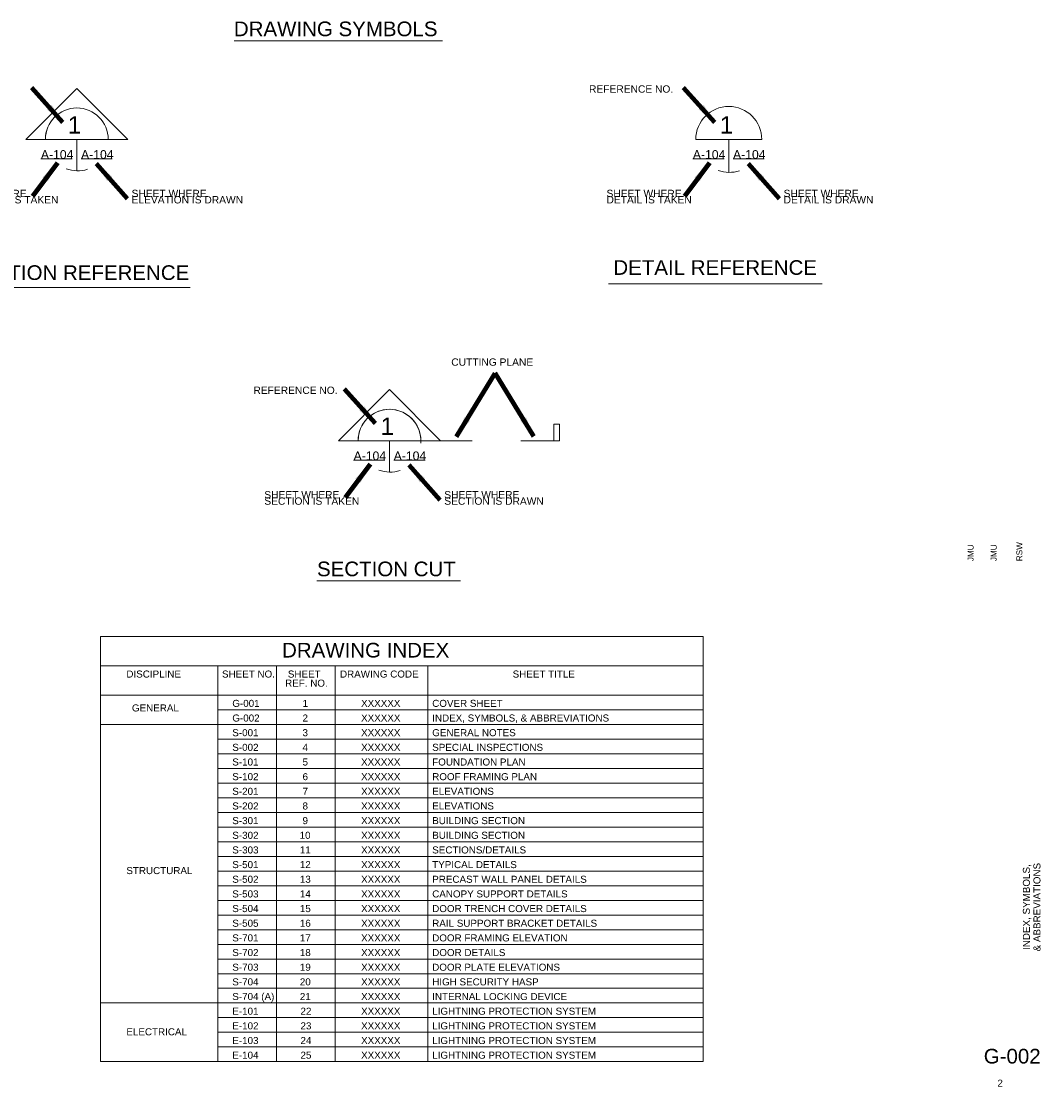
# Paper-space layout 'Layout1' of a CAD drawing. Header units: inches. Extents: x 6.2 to 32.4, y 1.7 to 19.9.
# Tile 2 of 2: x 15 to 32.4, y 1.7 to 19.8. Entities that reach past the tile are written whole.
import ezdxf
from ezdxf.enums import TextEntityAlignment as Align

# ---------------------------------------------------------------- set-up
doc = ezdxf.new("R2010")
doc.units = ezdxf.units.IN
doc.header["$MEASUREMENT"] = 0
for name, color, linetype, lineweight in [('G-ANNO-PATT', 9, 'Continuous', 0), ('G-ANNO-TEXT', 7, 'Continuous', 0), ('G-ANNO-TTLB', 4, 'Continuous', 40)]:
    doc.layers.add(name, color=color, linetype=linetype, lineweight=lineweight)
doc.styles.add("1 16 1'-0", font='arial.ttf', dxfattribs={"height": 24})
doc.styles.add("1 8 1'-0", font='arial.ttf', dxfattribs={"height": 12})
doc.styles.add('Dimension_0', font='ENGINEERING.shx')
doc.styles.add('General text and schedules', font='arial.ttf', dxfattribs={"height": 0.125})
doc.styles.add('Large General text and schedules', font='arial.ttf', dxfattribs={"height": 0.25})
doc.styles.add('Medium General text and schedules', font='arial.ttf', dxfattribs={"height": 0.1875})
doc.styles.add('Title Block - General', font='arial.ttf', dxfattribs={"height": 0.12})
doc.styles.add('Title Block - Project Info', font='arial.ttf', dxfattribs={"height": 0.12})
doc.styles.add('Title Block - Small', font='arial.ttf', dxfattribs={"height": 0.1})
doc.dimstyles.new('USACE ARROW DIM SET', dxfattribs={"dimtxt": 0.12, "dimasz": 0.2256, "dimexe": 0.06, "dimexo": 0.06, "dimgap": 0.06, "dimtad": 1, "dimdec": 3, "dimzin": 15, "dimdsep": 46, "dimlunit": 4, "dimtxsty": 'Title Block - General', "dimcen": 0.09, "dimclrd": 1, "dimclre": 1, "dimazin": 2, "dimtfac": 1, "dimtdec": 3, "dimtmove": 1, "dimatfit": 1, "dimfxl": 1, "dimtolj": 1, "dimtzin": 15, "dimlwd": 0, "dimlwe": 0, "dimarcsym": 0})

psp = doc.layouts.get("Layout1")

# ---------------------------------------------------------------- linework, layer by layer
at = {"layer": 'G-ANNO-PATT'}
for p, q in [((18.625, 19.496), (22.175, 19.496)), ((13.586, 15.288), (17.875, 15.288)), ((25.009, 15.353), (28.651, 15.353)), ((20.035, 10.286), (22.485, 10.286)), ((20.035, 10.286), (22.485, 10.286))]:
    psp.add_line(p, q, dxfattribs=at)
at = {"layer": 'G-ANNO-TEXT'}
for p, q in [((15.404, 17.814), (16.475, 17.814)), ((15.939, 17.814), (15.939, 17.278)), ((26.498, 17.814), (27.623, 17.814)), ((27.06, 17.814), (27.06, 17.252)), ((20.738, 12.675), (21.809, 12.675)), ((21.273, 12.675), (21.273, 12.14))]:
    psp.add_line(p, q, dxfattribs=at)
at = {"layer": 'G-ANNO-TEXT', "color": 7, "linetype": 'Continuous', "lineweight": 13}
for p, q in [((15.327, 17.482), (15.861, 17.482)), ((16.012, 17.482), (16.545, 17.482)), ((26.448, 17.482), (26.982, 17.482)), ((27.133, 17.482), (27.666, 17.482)), ((24.172, 12.957), (24.076, 12.956)), ((24.076, 12.956), (24.078, 12.675)), ((24.175, 12.675), (24.172, 12.957)), ((21.273, 12.675), (22.682, 12.675)), ((23.511, 12.675), (24.175, 12.675)), ((20.661, 12.343), (21.195, 12.343)), ((21.345, 12.343), (21.879, 12.343)), ((16.344, 8.836), (26.623, 8.836)), ((18.344, 8.836), (18.344, 2.086)), ((19.344, 8.836), (19.344, 2.086)), ((20.344, 8.836), (20.344, 2.086)), ((21.928, 8.836), (21.928, 2.086)), ((16.344, 8.336), (26.623, 8.336)), ((18.344, 8.086), (26.623, 8.086)), ((16.344, 7.836), (26.623, 7.836)), ((18.344, 7.586), (26.623, 7.586)), ((18.344, 7.336), (26.623, 7.336)), ((18.344, 7.086), (26.623, 7.086)), ((18.344, 6.836), (26.623, 6.836)), ((18.344, 6.586), (26.623, 6.586)), ((18.344, 6.336), (26.623, 6.336)), ((18.344, 6.086), (26.623, 6.086)), ((18.344, 5.836), (26.623, 5.836)), ((18.344, 5.586), (26.623, 5.586)), ((18.344, 5.336), (26.623, 5.336)), ((18.344, 5.086), (26.623, 5.086)), ((18.344, 4.836), (26.623, 4.836)), ((18.344, 4.586), (26.623, 4.586)), ((18.344, 4.336), (26.623, 4.336)), ((18.344, 4.086), (26.623, 4.086)), ((18.344, 3.836), (26.623, 3.836)), ((18.344, 3.586), (26.623, 3.586)), ((18.344, 3.336), (26.623, 3.336)), ((16.344, 3.086), (26.623, 3.086)), ((18.344, 2.836), (26.623, 2.836)), ((18.344, 2.586), (26.623, 2.586)), ((18.344, 2.336), (26.623, 2.336))]:
    psp.add_line(p, q, dxfattribs=at)
at = {"layer": 'G-ANNO-TEXT', "flags": 128}
for points in [[(16.475, 17.814), (16.81, 17.814), (15.94, 18.684), (15.07, 17.814), (15.404, 17.814, -1), (16.475, 17.814)], [(21.809, 12.675), (22.143, 12.675), (21.274, 13.546), (20.404, 12.675), (20.738, 12.675, -1), (21.809, 12.675)]]:
    psp.add_lwpolyline(points, format="xyb", dxfattribs=at)
at = {"layer": 'G-ANNO-TEXT', "color": 7, "linetype": 'Continuous', "lineweight": 13, "flags": 128}
psp.add_lwpolyline([(16.344, 9.336), (26.623, 9.336), (26.623, 2.086), (16.344, 2.086), (16.344, 9.336)], close=True, dxfattribs=at)
at = {"layer": 'G-ANNO-TEXT', "color": 7, "linetype": 'Continuous', "lineweight": 13}
for centre, radius, start, end in [((27.06, 17.814), 0.562, 0, 180), ((15.952, 17.843), 0.565, 250.1005, 287.3018), ((27.073, 17.817), 0.565, 250.1005, 287.3018), ((21.286, 12.705), 0.565, 250.1005, 287.3018)]:
    psp.add_arc(centre, radius, start, end, dxfattribs=at)
at = {"layer": 'G-ANNO-TEXT', "extrusion": (0, 0, -1)}
for centre, end in [((-15.939, 17.814), 180), ((-21.273, 12.675), 184.4228)]:
    psp.add_arc(centre, 0.536, 0, end, dxfattribs=at)

# ---------------------------------------------------------------- texts
at = {"layer": 'G-ANNO-TEXT'}
for s, height, style, p in [('DRAWING SYMBOLS', 0.25, 'Large General text and schedules', (18.619, 19.824)), ('REFERENCE NO.', 0.125, 'General text and schedules', (24.677, 18.736)), ('ELEVATION REFERENCE', 0.25, 'Medium General text and schedules', (13.647, 15.667)), ('DETAIL REFERENCE', 0.25, 'Medium General text and schedules', (25.092, 15.754)), ('CUTTING PLANE', 0.125, 'General text and schedules', (22.327, 14.079)), ('REFERENCE NO.', 0.125, 'General text and schedules', (18.952, 13.598)), ('SECTION CUT', 0.25, 'Medium General text and schedules', (20.037, 10.614)), ('SECTION CUT', 0.25, 'Medium General text and schedules', (20.037, 10.614))]:
    psp.add_text(s, height=height, dxfattribs=dict(at, style=style)).set_placement(p, align=Align.TOP_LEFT)
at = {"layer": 'G-ANNO-TEXT', "color": 7, "linetype": 'Continuous', "lineweight": 0}
for s, height, style, p in [('1', 0.297, "1 16 1'-0", (15.786, 18.21)), ('1', 0.297, "1 16 1'-0", (26.907, 18.21)), ('A-104', 0.1487, "1 8 1'-0", (15.327, 17.631)), ('A-104', 0.1487, "1 8 1'-0", (16.012, 17.631)), ('A-104', 0.1487, "1 8 1'-0", (26.448, 17.631)), ('A-104', 0.1487, "1 8 1'-0", (27.133, 17.631)), ('1', 0.297, "1 16 1'-0", (21.12, 13.071)), ('A-104', 0.1487, "1 8 1'-0", (20.661, 12.492)), ('A-104', 0.1487, "1 8 1'-0", (21.345, 12.492))]:
    psp.add_text(s, height=height, dxfattribs=dict(at, style=style)).set_placement(p, align=Align.TOP_LEFT)
at = {"layer": 'G-ANNO-TEXT', "char_height": 0.1875, "attachment_point": 1, "line_spacing_factor": 0.517683, "style": 'General text and schedules'}
for s, insert in [('\\H0.666667x;SHEET WHERE\\PELEVATION IS TAKEN', (13.802, 16.955)), ('\\H0.666667x;SHEET WHERE\\PELEVATION IS DRAWN', (16.874, 16.955)), ('\\H0.666667x;SHEET WHERE\\PDETAIL IS TAKEN', (24.975, 16.955)), ('\\H0.666667x;SHEET WHERE\\PDETAIL IS DRAWN', (27.996, 16.955)), ('\\H0.666667x;SHEET WHERE\\PSECTION IS TAKEN', (19.138, 11.816)), ('\\H0.666667x;SHEET WHERE\\PSECTION IS DRAWN', (22.208, 11.816))]:
    psp.add_mtext(s, dxfattribs=dict(at, insert=insert))
at = {"layer": 'G-ANNO-TTLB', "color": 2, "linetype": 'Continuous', "lineweight": 13, "style": 'Title Block - Small'}
for s, p in [('RSW', (31.967, 10.62)), ('JMU', (31.136, 10.62)), ('JMU', (31.53, 10.62))]:
    psp.add_text(s, height=0.1, rotation=90, dxfattribs=at).set_placement(p, align=Align.TOP_LEFT)
at = {"layer": 'G-ANNO-TTLB', "color": 3, "linetype": 'Continuous', "lineweight": 30, "style": 'Title Block - General'}
for s, height, p in [('DRAWING INDEX', 0.25, (19.441, 9.228)), ('DISCIPLINE', 0.12, (16.785, 8.756)), ('SHEET NO.', 0.12, (18.416, 8.756)), ('DRAWING CODE', 0.12, (20.429, 8.756)), ('SHEET TITLE', 0.12, (23.374, 8.756)), ('GENERAL', 0.12, (16.88, 8.178)), ('G-001', 0.12, (18.592, 8.256)), ('1', 0.12, (19.79, 8.256)), ('XXXXXX', 0.12, (20.789, 8.256)), ('COVER SHEET', 0.12, (22.002, 8.256)), ('G-002', 0.12, (18.592, 8.006)), ('2', 0.12, (19.79, 8.006)), ('XXXXXX', 0.12, (20.789, 8.006)), ('INDEX, SYMBOLS, & ABBREVIATIONS', 0.12, (22.002, 8.006)), ('S-001', 0.12, (18.592, 7.756)), ('3', 0.12, (19.79, 7.756)), ('XXXXXX', 0.12, (20.789, 7.756)), ('GENERAL NOTES', 0.12, (22.002, 7.756)), ('S-002', 0.12, (18.592, 7.506)), ('4', 0.12, (19.79, 7.506)), ('XXXXXX', 0.12, (20.789, 7.506)), ('SPECIAL INSPECTIONS', 0.12, (22.002, 7.506)), ('S-101', 0.12, (18.592, 7.256)), ('5', 0.12, (19.79, 7.256)), ('XXXXXX', 0.12, (20.789, 7.256)), ('FOUNDATION PLAN', 0.12, (22.002, 7.256)), ('S-102', 0.12, (18.592, 7.006)), ('6', 0.12, (19.79, 7.006)), ('XXXXXX', 0.12, (20.789, 7.006)), ('ROOF FRAMING PLAN', 0.12, (22.002, 7.006)), ('S-201', 0.12, (18.592, 6.756)), ('7', 0.12, (19.79, 6.756)), ('XXXXXX', 0.12, (20.789, 6.756)), ('ELEVATIONS', 0.12, (22.002, 6.756)), ('S-202', 0.12, (18.592, 6.506)), ('8', 0.12, (19.79, 6.506)), ('XXXXXX', 0.12, (20.789, 6.506)), ('ELEVATIONS', 0.12, (22.002, 6.506)), ('S-301', 0.12, (18.592, 6.256)), ('9', 0.12, (19.79, 6.256)), ('XXXXXX', 0.12, (20.789, 6.256)), ('BUILDING SECTION', 0.12, (22.002, 6.256)), ('S-302', 0.12, (18.592, 6.006)), ('10', 0.12, (19.74, 6.006)), ('XXXXXX', 0.12, (20.789, 6.006)), ('BUILDING SECTION', 0.12, (22.002, 6.006)), ('S-303', 0.12, (18.592, 5.756)), ('11', 0.12, (19.744, 5.756)), ('XXXXXX', 0.12, (20.789, 5.756)), ('SECTIONS/DETAILS', 0.12, (22.002, 5.756)), ('S-501', 0.12, (18.592, 5.506)), ('12', 0.12, (19.744, 5.506)), ('XXXXXX', 0.12, (20.789, 5.506)), ('TYPICAL DETAILS', 0.12, (22.002, 5.506)), ('STRUCTURAL', 0.12, (16.785, 5.404)), ('S-502', 0.12, (18.592, 5.256)), ('13', 0.12, (19.744, 5.256)), ('XXXXXX', 0.12, (20.789, 5.256)), ('PRECAST WALL PANEL DETAILS', 0.12, (22.002, 5.256)), ('S-503', 0.12, (18.592, 5.006)), ('14', 0.12, (19.744, 5.006)), ('XXXXXX', 0.12, (20.789, 5.006)), ('CANOPY SUPPORT DETAILS', 0.12, (22.002, 5.006)), ('S-504', 0.12, (18.592, 4.756)), ('15', 0.12, (19.744, 4.756)), ('XXXXXX', 0.12, (20.789, 4.756)), ('DOOR TRENCH COVER DETAILS', 0.12, (22.002, 4.756)), ('S-505', 0.12, (18.592, 4.506)), ('16', 0.12, (19.744, 4.506)), ('XXXXXX', 0.12, (20.789, 4.506)), ('RAIL SUPPORT BRACKET DETAILS', 0.12, (22.002, 4.506)), ('S-701', 0.12, (18.592, 4.256)), ('17', 0.12, (19.744, 4.256)), ('XXXXXX', 0.12, (20.789, 4.256)), ('DOOR FRAMING ELEVATION', 0.12, (22.002, 4.256)), ('S-702', 0.12, (18.592, 4.006)), ('18', 0.12, (19.744, 4.006)), ('XXXXXX', 0.12, (20.789, 4.006)), ('DOOR DETAILS', 0.12, (22.002, 4.006)), ('S-703', 0.12, (18.592, 3.756)), ('XXXXXX', 0.12, (20.789, 3.756)), ('DOOR PLATE ELEVATIONS', 0.12, (22.002, 3.756)), ('S-704', 0.12, (18.592, 3.506)), ('20', 0.12, (19.744, 3.506)), ('XXXXXX', 0.12, (20.789, 3.506)), ('HIGH SECURITY HASP', 0.12, (22.002, 3.506)), ('S-704 (A)', 0.12, (18.592, 3.256)), ('21', 0.12, (19.744, 3.256)), ('XXXXXX', 0.12, (20.789, 3.256)), ('INTERNAL LOCKING DEVICE', 0.12, (22.002, 3.256)), ('E-101', 0.12, (18.592, 3.006)), ('22', 0.12, (19.755, 3.006)), ('XXXXXX', 0.12, (20.789, 3.006)), ('LIGHTNING PROTECTION SYSTEM', 0.12, (22.002, 3.006)), ('E-102', 0.12, (18.592, 2.756)), ('23', 0.12, (19.755, 2.756)), ('XXXXXX', 0.12, (20.789, 2.756)), ('LIGHTNING PROTECTION SYSTEM', 0.12, (22.002, 2.756)), ('ELECTRICAL', 0.12, (16.785, 2.655)), ('E-103', 0.12, (18.592, 2.506)), ('24', 0.12, (19.755, 2.506)), ('XXXXXX', 0.12, (20.789, 2.506)), ('LIGHTNING PROTECTION SYSTEM', 0.12, (22.002, 2.506)), ('E-104', 0.12, (18.592, 2.256)), ('25', 0.12, (19.755, 2.256)), ('XXXXXX', 0.12, (20.789, 2.256)), ('LIGHTNING PROTECTION SYSTEM', 0.12, (22.002, 2.256)), ('G-002', 0.25, (31.41, 2.304)), ('2', 0.12, (31.643, 1.779))]:
    psp.add_text(s, height=height, dxfattribs=at).set_placement(p, align=Align.TOP_LEFT)
at = {"layer": 'G-ANNO-TTLB', "color": 3, "linetype": 'Continuous', "lineweight": 30, "char_height": 0.12, "attachment_point": 1, "style": 'Title Block - General'}
for s, insert, line_spacing_factor in [(' SHEET \\PREF. NO.', (19.493, 8.756), 0.776524), ('19\\P', (19.744, 3.756), 0.9)]:
    psp.add_mtext(s, dxfattribs=dict(at, insert=insert, line_spacing_factor=line_spacing_factor))
at = {"layer": 'G-ANNO-TTLB', "color": 2, "linetype": 'Continuous', "lineweight": 13, "insert": (32.228, 4.721), "char_height": 0.12, "attachment_point": 5, "rotation": 90, "line_spacing_factor": 0.9, "style": 'Title Block - Project Info'}
psp.add_mtext('INDEX, SYMBOLS,\\P& ABBREVIATIONS', dxfattribs=at)

# ---------------------------------------------------------------- leaders
at = {"layer": 'G-ANNO-TEXT', "color": 18, "true_color": 0x000000}
for points in [[(15.704, 18.104), (15.17, 18.695)], [(26.825, 18.104), (26.291, 18.695)], [(15.61, 17.415), (15.185, 16.845)], [(16.268, 17.405), (16.797, 16.804)], [(26.731, 17.415), (26.307, 16.845)], [(27.389, 17.405), (27.918, 16.804)], [(22.416, 12.746), (23.076, 13.829)], [(23.736, 12.746), (23.076, 13.829)], [(21.037, 12.966), (20.504, 13.556)], [(20.944, 12.277), (20.519, 11.707)], [(21.602, 12.266), (22.131, 11.665)]]:
    psp.add_leader(points, dimstyle='USACE ARROW DIM SET', override={"dimtxt": 0.1872, "dimasz": 0.351936, "dimgap": 0.0936, "dimtxsty": 'Dimension_0', "dimclrd": 0, "dimlwd": 65534}, dxfattribs=at)

doc.saveas('drawing.dxf')
